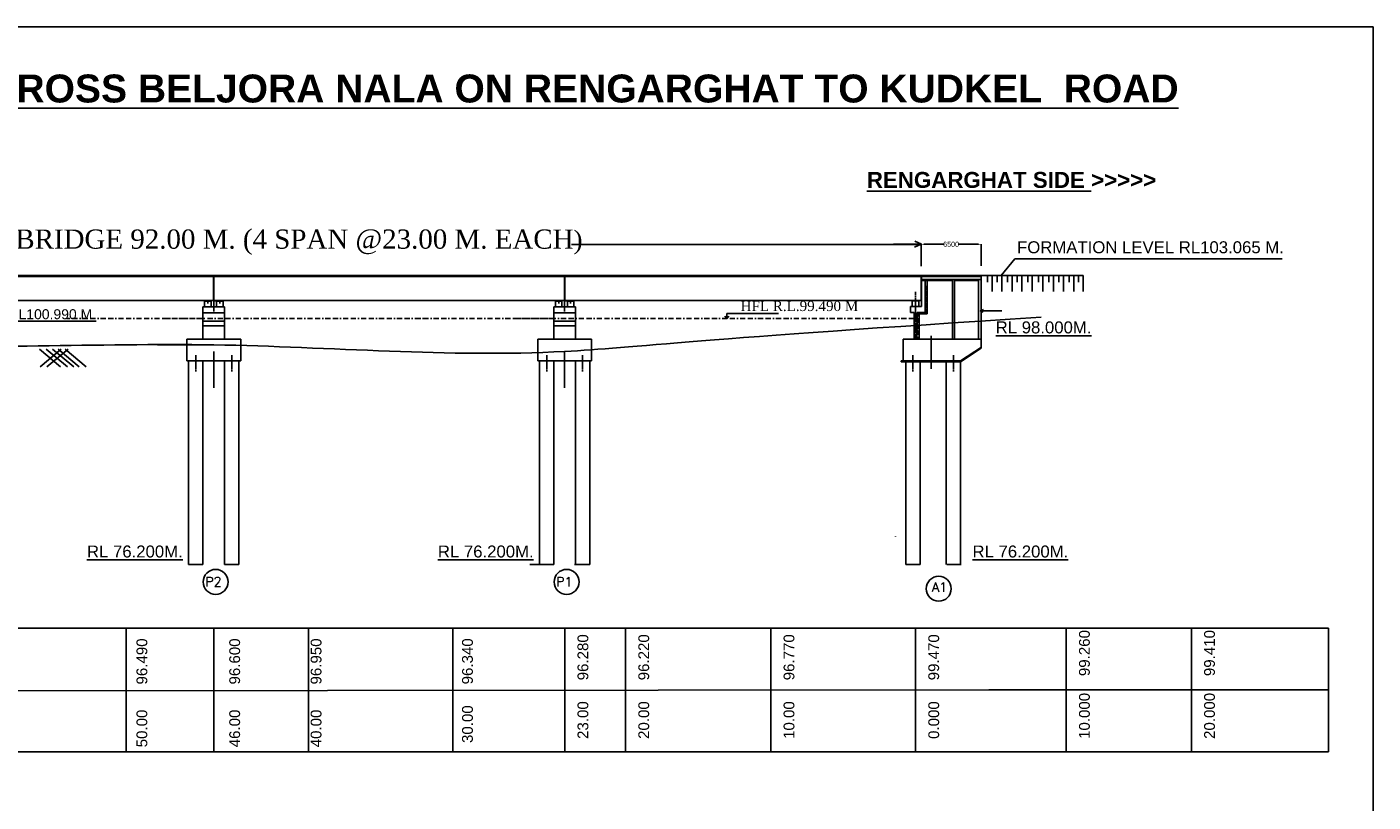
# Model space of a CAD drawing. Extents: x 586212 to 1787843, y 514956 to 1583660.
# Tile 14 of 14: x 793236 to 1056288, y 777819 to 929188. Entities that reach past the tile are written whole.
import ezdxf

# ---------------------------------------------------------------- set-up
doc = ezdxf.new("R2010")
doc.units = ezdxf.units.MI
doc.header["$MEASUREMENT"] = 0
doc.linetypes.add('BORDER2', pattern=[0.875, 0.25, -0.125, 0.25, -0.125, 0, -0.125])
doc.linetypes.add('CENTER2', pattern=[1.125, 0.75, -0.125, 0.125, -0.125])
doc.layers.add('GROUND_LVL', color=114, linetype='Continuous')
doc.layers.add('TEXT', color=3, linetype='Continuous')
doc.layers.add('STR', color=7, linetype='Continuous', lineweight=25)
doc.styles.add('ROMANT', font='romant.shx')
doc.styles.get("Standard").update_dxf_attribs({"font": 'arial.ttf', "height": 500})
doc.dimstyles.get("Standard").update_dxf_attribs({"dimscale": 0.507, "dimtxt": 500, "dimasz": 1000, "dimexe": 50, "dimexo": 25, "dimgap": 0.09, "dimtad": 0, "dimtoh": 1, "dimdec": 0, "dimzin": 0, "dimdsep": 46, "dimtxsty": 'Standard', "dimcen": 0.09, "dimclrd": 256, "dimclre": 256, "dimadec": 0, "dimazin": 0, "dimtfac": 1, "dimtdec": 0, "dimtix": 1, "dimtofl": 0, "dimtmove": 0, "dimatfit": 0, "dimfxl": 50, "dimtolj": 1, "dimtzin": 0, "dimlwd": -1, "dimlwe": -1, "dimarcsym": 0})

# ---------------------------------------------------------------- blocks, each defined once
blk = doc.blocks.new('*D148')
at = {"ltscale": 0.5, "transparency": 16777216}
for p, q in [((967977, 882487), (967977, 886768)), ((968484, 886743), (972335, 886743)), ((979174, 886743), (975323, 886743)), ((979681, 882516), (979681, 886768))]:
    blk.add_line(p, q, dxfattribs=at)
for points in [[(968484, 886827), (968484, 886658), (967977, 886743)], [(979174, 886827), (979174, 886658), (979681, 886743)]]:
    blk.add_solid(points, dxfattribs=at)
at = {"layer": 'Defpoints', "color": 0, "ltscale": 0.5, "transparency": 16777216}
for p in [(967977, 886743), (967977, 882474), (979681, 882504)]:
    blk.add_point(p, dxfattribs=at)
at = {"color": 0, "ltscale": 0.5, "transparency": 16777216, "insert": (973829, 886743), "char_height": 500, "attachment_point": 5}
blk.add_mtext('\\A1;{\\H2x;6500}', dxfattribs=at)

msp = doc.modelspace()

# ---------------------------------------------------------------- hatches: boundary and pattern name
at = {"ltscale": 10}
h = msp.add_hatch(dxfattribs=at)
h.set_pattern_fill('GRAVEL', color=0, scale=1200, style=0)
h.set_pattern_definition([(311.9872, (2086570.7, -383443.61), (9599.9978786, -10800.00161), [161.4432, -15982.9056]), (355.0303, (2086678.703, -383563.61), (-14400.0012618, 1199.9895684), [277.0416, -27427.11]), (47.4896, (2086954.7, -383587.61), (-11999.988862, -13200.0104086), [195.3456, -19339.2384]), (272.7263, (2087422.703, -383887.61), (-1199.9952213, 24000.000354), [252.2856, -24976.2696]), (247.1663, (2087434.703, -384139.61), (6000.0118865, 14399.9956941), [247.386, -24491.2476]), (182.7263, (2087338.703, -384367.61), (24000.000354, 1199.9952213), [252.2856, -24976.2696]), (142.3058, (2087086.703, -384379.61), (15600.0088147, -11999.9884862), [333.6348, -33029.8188]), (107.7447, (2086822.703, -384175.61), (-8400.0129152, 26399.9954775), [314.9856, -31183.5852]), (58.5704, (2086726.703, -383875.61), (9600.009881, 15599.9940438), [253.14, -25060.8876]), (4.7636, (2086858.7, -383659.61), (-13200.0011356, -1199.989839), [288.9984, -14160.9156]), (317.6026, (2087146.703, -383635.61), (14400.0088213, -13199.9904984), [373.7376, -37000.05]), (41.1859, (2086234.7, -383899.61), (8400.003536, 7199.996776), [127.5612, -12628.6128]), (8.5308, (2086330.703, -383815.61), (-15599.9979418, -2400.009492), [242.6844, -24025.8132]), (315, (2086570.7, -383779.6), (1e-13, -1200.00037), [169.7052, -1527.3504]), (336.8014, (2086654.7, -383635.61), (-5999.999677, 2400.00159), [91.3896, -9047.538]), (248.1986, (2086738.7, -383671.6), (1199.999893, 3600.000328), [129.2436, -6332.9544]), (149.0362, (2086690.7, -383791.61), (-3599.997627, 2400.00298), [209.9148, -6787.2276]), (18.4349, (2086510.7, -383683.6), (-2400.00052, -1199.99808), [151.7892, -3642.9444]), (163.6105, (2087434.7, -383671.61), (-12000.002638, 3599.9912518), [212.64, -21051.414]), (109.6538, (2087230.7, -383611.61), (4799.994297, -13200.0025627), [178.3932, -17660.8896]), (246.8014, (2086510.7, -383443.61), (2400.00159, 5999.999677), [182.778, -8956.1496]), (196.3895, (2086438.7, -383611.61), (12000.002638, 3599.9912518), [212.64, -21051.414]), (200.556, (2087434.7, -384415.61), (6000.002213, 2399.995196), [205.056, -10047.7488]), (245.2249, (2087242.7, -384487.61), (5999.990627, 13200.004106), [171.8136, -17009.5716]), (113.1986, (2086498.7, -384643.61), (-2400.00159, 5999.999677), [182.778, -8956.1496]), (162.646, (2086426.7, -384475.61), (15600.002423, -4799.9934027), [201.1572, -19914.5088]), (110.556, (2087086.7, -384643.61), (2399.995196, -6000.002213), [102.528, -10150.2768]), (78.6901, (2086570.7, -384643.6), (1199.99716, 4800.000903), [61.188, -6057.6348]), (14.0362, (2086582.7, -384583.6), (-3600.000655, -1199.99767), [247.386, -4700.34]), (353.991, (2086822.703, -384523.61), (-11999.999701, 1199.999181), [229.26, -22696.7076]), (236.3099, (2086690.7, -383899.6), (1200.0016, 2399.99947), [173.0664, -4153.5948]), (186.8428, (2086594.703, -384043.61), (-20399.9992386, -2400.0095975), [302.1528, -29913.0756]), (119.0546, (2086294.7, -384079.61), (4800.000033, -8400.0004615), [123.5472, -12231.2088]), (90, (2086234.7, -383971.6), (1200, 1200), [72, -1128]), (59.7436, (2086846.7, -384487.61), (-4799.993864, -8400.002947), [166.7088, -16504.224]), (131.9872, (2086930.7, -384343.61), (-9599.9978786, 10800.00161), [322.8864, -15821.4624]), (180, (2086714.7, -384103.6), (-1200, 1200), [312, -888]), (214.6952, (2086402.7, -384103.61), (11999.9931108, 8400.0103315), [189.7368, -18783.9288]), (285.9454, (2086246.7, -384211.61), (1199.999867, -4800.000152), [174.7224, -8561.4096]), (332.354, (2086294.703, -384379.61), (22799.9949686, -12000.0092558), [284.478, -28163.3688]), (4.5739, (2086546.703, -384511.61), (15600.00067, 1199.9937614), [300.9588, -29794.8888])])
h.paths.add_polyline_path([(969138.2, 878655.9), (969138.2, 873136.4), (967576.7, 873136.4), (967559.6, 868196.9), (967162.4, 868196.9), (967180, 873454.7), (968759.5, 873454.7), (968759.5, 878450.1)])
h.paths.add_polyline_path([(969138.2, 878655.9), (969138.2, 873340), (969130.6, 873339.7), (969122.9, 873339.5), (969115.3, 873339.2), (969107.6, 873339), (969100, 873338.7), (969092.3, 873338.5), (969084.7, 873338.3), (969077, 873338), (969069.4, 873337.8), (969061.7, 873337.5), (969054, 873337.3), (969046.4, 873337), (969038.7, 873336.8), (969031.1, 873336.5), (969023.4, 873336.3), (969015.8, 873336.1), (969008.1, 873335.8), (969000.5, 873335.6), (968992.8, 873335.3), (968985.2, 873335.1), (968977.5, 873334.8), (968969.9, 873334.6), (968962.2, 873334.3), (968954.6, 873334.1), (968946.9, 873333.8), (968939.3, 873333.6), (968931.6, 873333.3), (968924, 873333.1), (968916.3, 873332.8), (968908.7, 873332.6), (968901, 873332.3), (968893.4, 873332.1), (968885.7, 873331.9), (968878.1, 873331.6), (968870.4, 873331.4), (968862.8, 873331.1), (968855.1, 873330.9), (968847.5, 873330.6), (968839.8, 873330.4), (968832.2, 873330.1), (968824.5, 873329.9), (968816.9, 873329.6), (968809.2, 873329.4), (968801.6, 873329.1), (968793.9, 873328.9), (968786.3, 873328.6), (968778.6, 873328.3), (968771, 873328.1), (968763.3, 873327.8), (968755.7, 873327.6), (968748, 873327.3), (968740.4, 873327.1), (968732.7, 873326.8), (968725.1, 873326.6), (968717.4, 873326.3), (968709.8, 873326.1), (968702.1, 873325.8), (968694.5, 873325.6), (968686.8, 873325.3), (968679.2, 873325.1), (968671.5, 873324.8), (968663.9, 873324.5), (968656.2, 873324.3), (968648.6, 873324), (968640.9, 873323.8), (968633.3, 873323.5), (968625.6, 873323.3), (968618, 873323), (968610.3, 873322.8), (968602.7, 873322.5), (968595, 873322.2), (968587.4, 873322), (968579.7, 873321.7), (968572.1, 873321.5), (968564.4, 873321.2), (968556.8, 873321), (968549.1, 873320.7), (968541.5, 873320.4), (968533.8, 873320.2), (968526.2, 873319.9), (968518.5, 873319.7), (968510.9, 873319.4), (968503.2, 873319.1), (968495.6, 873318.9), (968487.9, 873318.6), (968480.3, 873318.4), (968472.6, 873318.1), (968465, 873317.9), (968457.3, 873317.6), (968449.7, 873317.3), (968442, 873317.1), (968434.4, 873316.8), (968426.8, 873316.5), (968419.1, 873316.3), (968411.5, 873316), (968403.8, 873315.8), (968396.2, 873315.5), (968388.5, 873315.2), (968380.9, 873315), (968373.2, 873314.7), (968365.6, 873314.4), (968357.9, 873314.2), (968350.3, 873313.9), (968342.6, 873313.7), (968335, 873313.4), (968327.3, 873313.1), (968319.7, 873312.9), (968312, 873312.6), (968304.4, 873312.3), (968296.7, 873312.1), (968289.1, 873311.8), (968281.4, 873311.5), (968273.8, 873311.3), (968266.1, 873311), (968258.5, 873310.7), (968250.8, 873310.5), (968243.2, 873310.2), (968235.5, 873309.9), (968227.9, 873309.7), (968220.2, 873309.4), (968212.6, 873309.1), (968204.9, 873308.9), (968197.3, 873308.6), (968189.6, 873308.3), (968182, 873308.1), (968174.3, 873307.8), (968166.7, 873307.5), (968159, 873307.3), (968151.4, 873307), (968143.7, 873306.7), (968136.1, 873306.5), (968128.4, 873306.2), (968120.8, 873305.9), (968113.1, 873305.7), (968105.5, 873305.4), (968097.8, 873305.1), (968090.2, 873304.8), (968082.5, 873304.6), (968074.9, 873304.3), (968067.2, 873304), (968059.6, 873303.8), (968051.9, 873303.5), (968044.3, 873303.2), (968036.6, 873302.9), (968029, 873302.7), (968021.3, 873302.4), (968013.7, 873302.1), (968006, 873301.9), (967998.4, 873301.6), (967990.7, 873301.3), (967983.1, 873301), (967975.4, 873300.8), (967967.8, 873300.5), (967960.1, 873300.2), (967952.5, 873299.9), (967944.8, 873299.7), (967937.2, 873299.4), (967929.5, 873299.1), (967921.9, 873298.8), (967914.2, 873298.6), (967906.6, 873298.3), (967898.9, 873298), (967891.3, 873297.7), (967883.6, 873297.5), (967876, 873297.2), (967868.3, 873296.9), (967860.7, 873296.6), (967853, 873296.4), (967845.4, 873296.1), (967837.7, 873295.8), (967830.1, 873295.5), (967822.5, 873295.3), (967814.8, 873295), (967807.2, 873294.7), (967799.5, 873294.4), (967791.9, 873294.1), (967784.2, 873293.9), (967776.6, 873293.6), (967768.9, 873293.3), (967761.3, 873293), (967753.6, 873292.7), (967746, 873292.5), (967738.3, 873292.2), (967730.7, 873291.9), (967723, 873291.6), (967715.4, 873291.3), (967707.7, 873291.1), (967700.1, 873290.8), (967692.4, 873290.5), (967684.8, 873290.2), (967677.1, 873289.9), (967669.5, 873289.7), (967661.8, 873289.4), (967654.2, 873289.1), (967646.5, 873288.8), (967638.9, 873288.5), (967631.2, 873288.2), (967623.6, 873288), (967615.9, 873287.7), (967608.3, 873287.4), (967600.6, 873287.1), (967593, 873286.8), (967585.3, 873286.5), (967577.7, 873286.3), (967570, 873286), (967562.4, 873285.7), (967554.7, 873285.4), (967547.1, 873285.1), (967539.4, 873284.8), (967531.8, 873284.5), (967524.1, 873284.3), (967516.5, 873284), (967508.8, 873283.7), (967501.2, 873283.4), (967493.5, 873283.1), (967485.9, 873282.8), (967478.3, 873282.5), (967470.6, 873282.2), (967463, 873282), (967455.3, 873281.7), (967447.7, 873281.4), (967440, 873281.1), (967432.4, 873280.8), (967424.7, 873280.5), (967417.1, 873280.2), (967409.4, 873279.9), (967401.8, 873279.6), (967394.1, 873279.4), (967386.5, 873279.1), (967378.8, 873278.8), (967371.2, 873278.5), (967363.5, 873278.2), (967355.9, 873277.9), (967348.2, 873277.6), (967340.6, 873277.3), (967332.9, 873277), (967325.3, 873276.7), (967317.6, 873276.4), (967310, 873276.2), (967302.3, 873275.9), (967294.7, 873275.6), (967287, 873275.3), (967279.4, 873275), (967271.7, 873274.7), (967264.1, 873274.4), (967256.4, 873274.1), (967248.8, 873273.8), (967241.1, 873273.5), (967233.5, 873273.2), (967225.8, 873272.9), (967218.2, 873272.6), (967210.6, 873272.3), (967202.9, 873272), (967195.3, 873271.8), (967187.6, 873271.5), (967180, 873271.2), (967180, 873454.7), (968759.5, 873454.7), (968759.5, 878450.1)])
h.paths.add_polyline_path([(969138.2, 878655.9), (969138.2, 873340), (969130.6, 873339.7), (969122.9, 873339.5), (969115.3, 873339.2), (969107.6, 873339), (969100, 873338.7), (969092.3, 873338.5), (969084.7, 873338.3), (969077, 873338), (969069.4, 873337.8), (969061.7, 873337.5), (969054, 873337.3), (969046.4, 873337), (969038.7, 873336.8), (969031.1, 873336.5), (969023.4, 873336.3), (969015.8, 873336.1), (969008.1, 873335.8), (969000.5, 873335.6), (968992.8, 873335.3), (968985.2, 873335.1), (968977.5, 873334.8), (968969.9, 873334.6), (968962.2, 873334.3), (968954.6, 873334.1), (968946.9, 873333.8), (968939.3, 873333.6), (968931.6, 873333.3), (968924, 873333.1), (968916.3, 873332.8), (968908.7, 873332.6), (968901, 873332.3), (968893.4, 873332.1), (968885.7, 873331.9), (968878.1, 873331.6), (968870.4, 873331.4), (968862.8, 873331.1), (968855.1, 873330.9), (968847.5, 873330.6), (968839.8, 873330.4), (968832.2, 873330.1), (968824.5, 873329.9), (968816.9, 873329.6), (968809.2, 873329.4), (968801.6, 873329.1), (968793.9, 873328.9), (968786.3, 873328.6), (968778.6, 873328.3), (968771, 873328.1), (968763.3, 873327.8), (968755.7, 873327.6), (968748, 873327.3), (968740.4, 873327.1), (968732.7, 873326.8), (968725.1, 873326.6), (968717.4, 873326.3), (968709.8, 873326.1), (968702.1, 873325.8), (968694.5, 873325.6), (968686.8, 873325.3), (968679.2, 873325.1), (968671.5, 873324.8), (968663.9, 873324.5), (968656.2, 873324.3), (968648.6, 873324), (968640.9, 873323.8), (968633.3, 873323.5), (968625.6, 873323.3), (968618, 873323), (968610.3, 873322.8), (968602.7, 873322.5), (968595, 873322.2), (968587.4, 873322), (968579.7, 873321.7), (968572.1, 873321.5), (968564.4, 873321.2), (968556.8, 873321), (968549.1, 873320.7), (968541.5, 873320.4), (968533.8, 873320.2), (968526.2, 873319.9), (968518.5, 873319.7), (968510.9, 873319.4), (968503.2, 873319.1), (968495.6, 873318.9), (968487.9, 873318.6), (968480.3, 873318.4), (968472.6, 873318.1), (968465, 873317.9), (968457.3, 873317.6), (968449.7, 873317.3), (968442, 873317.1), (968434.4, 873316.8), (968426.8, 873316.5), (968419.1, 873316.3), (968411.5, 873316), (968403.8, 873315.8), (968396.2, 873315.5), (968388.5, 873315.2), (968380.9, 873315), (968373.2, 873314.7), (968365.6, 873314.4), (968357.9, 873314.2), (968350.3, 873313.9), (968342.6, 873313.7), (968335, 873313.4), (968327.3, 873313.1), (968319.7, 873312.9), (968312, 873312.6), (968304.4, 873312.3), (968296.7, 873312.1), (968289.1, 873311.8), (968281.4, 873311.5), (968273.8, 873311.3), (968266.1, 873311), (968258.5, 873310.7), (968250.8, 873310.5), (968243.2, 873310.2), (968235.5, 873309.9), (968227.9, 873309.7), (968220.2, 873309.4), (968212.6, 873309.1), (968204.9, 873308.9), (968197.3, 873308.6), (968189.6, 873308.3), (968182, 873308.1), (968174.3, 873307.8), (968166.7, 873307.5), (968159, 873307.3), (968151.4, 873307), (968143.7, 873306.7), (968136.1, 873306.5), (968128.4, 873306.2), (968120.8, 873305.9), (968113.1, 873305.7), (968105.5, 873305.4), (968097.8, 873305.1), (968090.2, 873304.8), (968082.5, 873304.6), (968074.9, 873304.3), (968067.2, 873304), (968059.6, 873303.8), (968051.9, 873303.5), (968044.3, 873303.2), (968036.6, 873302.9), (968029, 873302.7), (968021.3, 873302.4), (968013.7, 873302.1), (968006, 873301.9), (967998.4, 873301.6), (967990.7, 873301.3), (967983.1, 873301), (967975.4, 873300.8), (967967.8, 873300.5), (967960.1, 873300.2), (967952.5, 873299.9), (967944.8, 873299.7), (967937.2, 873299.4), (967929.5, 873299.1), (967921.9, 873298.8), (967914.2, 873298.6), (967906.6, 873298.3), (967898.9, 873298), (967891.3, 873297.7), (967883.6, 873297.5), (967876, 873297.2), (967868.3, 873296.9), (967860.7, 873296.6), (967853, 873296.4), (967845.4, 873296.1), (967837.7, 873295.8), (967830.1, 873295.5), (967822.5, 873295.3), (967814.8, 873295), (967807.2, 873294.7), (967799.5, 873294.4), (967791.9, 873294.1), (967784.2, 873293.9), (967776.6, 873293.6), (967768.9, 873293.3), (967761.3, 873293), (967753.6, 873292.7), (967746, 873292.5), (967738.3, 873292.2), (967730.7, 873291.9), (967723, 873291.6), (967715.4, 873291.3), (967707.7, 873291.1), (967700.1, 873290.8), (967692.4, 873290.5), (967684.8, 873290.2), (967677.1, 873289.9), (967669.5, 873289.7), (967661.8, 873289.4), (967654.2, 873289.1), (967646.5, 873288.8), (967638.9, 873288.5), (967631.2, 873288.2), (967623.6, 873288), (967615.9, 873287.7), (967608.3, 873287.4), (967600.6, 873287.1), (967593, 873286.8), (967585.3, 873286.5), (967577.7, 873286.3), (967570, 873286), (967562.4, 873285.7), (967554.7, 873285.4), (967547.1, 873285.1), (967539.4, 873284.8), (967531.8, 873284.5), (967524.1, 873284.3), (967516.5, 873284), (967508.8, 873283.7), (967501.2, 873283.4), (967493.5, 873283.1), (967485.9, 873282.8), (967478.3, 873282.5), (967470.6, 873282.2), (967463, 873282), (967455.3, 873281.7), (967447.7, 873281.4), (967440, 873281.1), (967432.4, 873280.8), (967424.7, 873280.5), (967417.1, 873280.2), (967409.4, 873279.9), (967401.8, 873279.6), (967394.1, 873279.4), (967386.5, 873279.1), (967378.8, 873278.8), (967371.2, 873278.5), (967363.5, 873278.2), (967355.9, 873277.9), (967348.2, 873277.6), (967340.6, 873277.3), (967332.9, 873277), (967325.3, 873276.7), (967317.6, 873276.4), (967310, 873276.2), (967302.3, 873275.9), (967294.7, 873275.6), (967287, 873275.3), (967279.4, 873275), (967271.7, 873274.7), (967264.1, 873274.4), (967256.4, 873274.1), (967248.8, 873273.8), (967241.1, 873273.5), (967233.5, 873273.2), (967225.8, 873272.9), (967218.2, 873272.6), (967210.6, 873272.3), (967202.9, 873272), (967195.3, 873271.8), (967187.6, 873271.5), (967180, 873271.2), (967180, 873454.7), (968759.5, 873454.7), (968759.5, 878450.1)], flags=16)
at = {"ltscale": 0.5}
h = msp.add_hatch(color=0, dxfattribs=at)
h.paths.add_polyline_path([(828571.4, 875724.7), (828571.4, 875633.4), (828948.3, 875633.4), (828948.3, 875724.7)])
h.paths.add_polyline_path([(828199.5, 875724.7), (828199.5, 875633.4), (828571.4, 875633.4), (828571.4, 875724.7)])
h = msp.add_hatch(color=0, dxfattribs=at)
h.paths.add_polyline_path([(830542, 875724.7), (830542, 875633.4), (830913.9, 875633.4), (830913.9, 875724.7)])
h.paths.add_polyline_path([(831290.8, 875633.4), (831290.8, 875724.7), (830913.9, 875724.7), (830913.9, 875633.4)])
h = msp.add_hatch(color=0, dxfattribs=at)
h.paths.add_polyline_path([(897144.4, 875724.7), (897144.4, 875633.4), (897521.3, 875633.4), (897521.3, 875724.7)])
h.paths.add_polyline_path([(896772.5, 875724.7), (896772.5, 875633.4), (897144.4, 875633.4), (897144.4, 875724.7)])
h = msp.add_hatch(color=0, dxfattribs=at)
h.paths.add_polyline_path([(899115, 875724.7), (899115, 875633.4), (899486.9, 875633.4), (899486.9, 875724.7)])
h.paths.add_polyline_path([(899863.8, 875633.4), (899863.8, 875724.7), (899486.9, 875724.7), (899486.9, 875633.4)])

# ---------------------------------------------------------------- linework, layer by layer
at = {"color": 0, "ltscale": 0.5}
for p, q in [((967833.5, 886714.4), (899671.8, 886714.4)), ((962576.5, 886776.4), (967977.2, 886781)), ((962576.5, 886767.7), (967949.2, 886768)), ((967977.2, 886781), (966698, 886188.7)), ((968023.1, 886758.6), (966744, 887380.8)), ((968010.7, 880649.7), (711147.3, 880649.7)), ((968010.7, 880649.7), (749494.8, 880649.7)), ((749494.8, 880473.5), (829694.6, 880473.5)), ((800985.9, 880473.5), (829694.6, 880473.5)), ((829741.4, 880649.7), (820386.3, 880649.7)), ((968010.7, 880649.7), (820386.3, 880649.7)), ((820386.3, 880473.5), (898267.6, 880473.5)), ((820386.3, 880473.5), (829694.6, 880473.5)), ((829694.6, 880580.2), (829694.6, 875724.7)), ((829741.4, 879207.8), (829741.4, 873616.9)), ((829788.2, 880580.2), (829788.2, 875724.7)), ((898314.4, 880649.7), (888959.4, 880649.7)), ((968010.7, 880649.7), (888959.4, 880649.7)), ((888959.4, 880473.5), (898267.6, 880473.5)), ((888959.4, 880473.5), (968010.7, 880473.5)), ((898267.6, 880580.2), (898267.6, 875724.7)), ((898314.4, 879207.8), (898314.4, 873616.9)), ((898361.2, 880580.2), (898361.2, 875724.7)), ((968010.7, 880650.2), (962576.5, 880650.2)), ((962576.5, 880649.7), (968010.7, 880649.7)), ((962576.5, 880649.7), (968010.7, 880649.7)), ((968010.7, 880473.5), (962576.5, 880473.5)), ((968010.7, 880473.5), (962576.5, 880473.5)), ((979757.5, 880650.2), (963574.7, 880650.2)), ((963574.7, 880649.7), (968010.7, 880649.7)), ((968010.7, 880473.5), (963574.7, 880473.5)), ((968010.7, 880650.2), (966887.5, 880650.2)), ((968010.7, 880650.2), (968010.7, 878082.1)), ((979757.5, 880650.2), (968057.5, 880650.2)), ((968057.5, 878082.1), (968057.5, 880650.2)), ((968057.5, 880650.2), (979757.5, 880650.2)), ((968057.5, 880474.7), (979172.5, 880474.7)), ((979730.5, 879889.7), (968057.5, 879889.7)), ((974101.7, 879702.5), (968057.5, 879702.5)), ((979757.5, 880650.2), (973907.5, 880650.2)), ((979172.5, 879702.5), (974468.5, 879702.5)), ((978575.5, 880650.2), (979757.5, 880650.2)), ((979757.5, 880650.2), (978575.5, 880650.2)), ((979757.5, 880650.2), (978575.5, 880650.2)), ((978575.5, 880474.7), (979730.5, 880474.7)), ((978906.3, 879889.7), (978575.5, 879889.7)), ((978696.8, 879702.5), (978575.5, 879702.5)), ((979172.5, 879702.5), (979172.5, 868149.6)), ((979757.5, 880650.2), (999636.2, 880650.2)), ((980932, 880650.2), (980932, 879350.1)), ((981832, 880650.2), (981832, 877551.6)), ((982832.5, 880650.2), (982832.5, 879350.1)), ((983732.5, 880650.2), (983732.5, 877551.6)), ((984832.7, 880650.2), (984832.7, 879350.1)), ((985732.7, 880650.2), (985732.7, 877551.6)), ((986733.2, 880650.2), (986733.2, 879350.1)), ((987633.2, 880650.2), (987633.2, 877551.6)), ((988796.8, 880650.2), (988796.8, 879350.1)), ((989696.8, 880650.2), (989696.8, 877551.6)), ((990884.5, 880650.2), (990884.5, 879350.1)), ((991784.5, 880650.2), (991784.5, 877551.6)), ((992935, 880650.2), (992935, 879350.1)), ((993835, 880650.2), (993835, 877551.6)), ((994885.7, 880650.2), (994885.7, 879350.1)), ((995785.7, 880650.2), (995785.7, 877551.6)), ((996886, 880650.2), (996886, 879350.1)), ((997786, 880650.2), (997786, 877551.6)), ((998736.2, 880650.2), (998736.2, 879350.1)), ((999636.2, 880650.2), (999636.2, 877551.6)), ((968010.7, 878082.1), (968010.7, 875794.7)), ((968057.5, 874624.7), (968057.5, 878082.1)), ((968057.5, 877970.2), (968057.5, 877794.7)), ((968965.9, 878562.3), (968759.5, 878450.1)), ((968759.5, 878082.1), (968759.5, 878450.1)), ((968759.5, 874624.7), (968759.5, 878082.1)), ((969138.2, 878258.9), (969138.2, 873136.4)), ((979172.5, 877209.7), (979172.5, 877022.5)), ((800985.9, 875794.7), (829694.6, 875794.7)), ((820386.3, 875794.7), (845205.1, 875794.7)), ((827635.4, 874554.7), (827635.4, 873384.7)), ((827635.4, 874554.7), (829741.4, 874554.7)), ((827635.4, 873384.7), (831847.4, 873384.7)), ((827635.4, 871746.7), (827635.4, 873384.7)), ((827927.9, 874554.7), (827927.9, 875633.4)), ((827927.9, 875633.4), (829214.9, 875633.4)), ((829214.9, 874554.7), (827927.9, 874554.7)), ((828199.5, 875724.7), (828199.5, 875633.4)), ((828571.4, 875173.4), (828571.4, 875792.1)), ((829741.4, 874554.7), (828571.4, 874554.7)), ((829214.9, 874554.7), (828571.4, 874554.7)), ((828948.3, 875633.4), (828948.3, 875724.7)), ((829158.9, 875633.4), (828948.3, 875633.4)), ((829214.9, 875633.4), (829214.9, 874554.7)), ((830209.4, 875724.7), (829788.2, 875724.7)), ((830270.4, 874554.7), (830270.4, 875633.4)), ((830270.4, 875633.4), (831557.4, 875633.4)), ((830270.4, 875633.4), (831557.4, 875633.4)), ((831557.4, 874554.7), (830270.4, 874554.7)), ((830542, 875724.7), (830542, 875633.4)), ((830913.9, 875173.4), (830913.9, 875792.1)), ((831557.4, 874554.7), (830913.9, 874554.7)), ((831290.8, 875633.4), (831290.8, 875724.7)), ((831557.4, 875633.4), (831557.4, 874554.7)), ((831847.4, 874554.7), (831847.4, 873384.7)), ((831847.4, 873384.7), (831847.4, 871746.7)), ((888959.4, 875794.7), (913778.1, 875794.7)), ((896208.4, 874554.7), (896208.4, 873384.7)), ((896208.4, 874554.7), (898314.4, 874554.7)), ((896208.4, 873384.7), (900420.4, 873384.7)), ((896208.4, 871746.7), (896208.4, 873384.7)), ((896500.9, 874554.7), (896500.9, 875633.4)), ((896500.9, 875633.4), (897787.9, 875633.4)), ((897787.9, 874554.7), (896500.9, 874554.7)), ((896772.5, 875724.7), (896772.5, 875633.4)), ((897144.4, 875173.4), (897144.4, 875792.1)), ((898314.4, 874554.7), (897144.4, 874554.7)), ((897787.9, 874554.7), (897144.4, 874554.7)), ((897521.3, 875633.4), (897521.3, 875724.7)), ((897731.9, 875633.4), (897521.3, 875633.4)), ((897787.9, 875633.4), (897787.9, 874554.7)), ((898782.4, 875724.7), (898361.2, 875724.7)), ((898843.4, 874554.7), (898843.4, 875633.4)), ((898843.4, 875633.4), (900130.4, 875633.4)), ((898843.4, 875633.4), (900130.4, 875633.4)), ((900130.4, 874554.7), (898843.4, 874554.7)), ((899115, 875724.7), (899115, 875633.4)), ((899486.9, 875173.4), (899486.9, 875792.1)), ((900130.4, 874554.7), (899486.9, 874554.7)), ((899863.8, 875633.4), (899863.8, 875724.7)), ((900130.4, 875633.4), (900130.4, 874554.7)), ((900420.4, 874554.7), (900420.4, 873384.7)), ((900420.4, 873384.7), (900420.4, 871746.7)), ((963574.7, 875794.7), (962576.5, 875794.7)), ((965097.4, 875794.7), (963574.7, 875794.7)), ((966887.5, 875794.7), (963780.8, 875794.7)), ((965097.4, 875794.7), (966232.3, 875794.7)), ((966887.5, 874624.7), (965893, 874624.7)), ((965893, 874624.7), (965893, 873454.7)), ((965893, 873454.7), (966595, 873454.7)), ((966185.5, 874624.7), (968057.5, 874624.7)), ((966232.3, 875794.7), (966653.5, 875794.7)), ((966244, 874624.7), (966244, 875703.5)), ((967531, 875703.5), (966244, 875703.5)), ((966454.6, 875794.7), (966454.6, 875703.5)), ((966595, 868149.6), (966595, 873454.7)), ((967589.5, 875794.7), (966653.5, 875794.7)), ((967180, 870851.9), (967180, 873454.7)), ((967180, 873454.7), (968759.5, 873454.7)), ((967320.4, 875703.5), (967320.4, 875794.7)), ((967531, 874624.7), (967531, 875703.5)), ((967589.5, 875794.7), (968010.7, 875794.7)), ((968759.5, 873454.7), (968759.5, 874624.7)), ((979500.2, 873744.6), (980146.7, 874017.6)), ((979500.2, 873744.6), (983713, 873744.6)), ((979500.2, 873744.6), (980125, 873491.1)), ((831847.4, 871746.7), (827635.4, 871746.7)), ((827635.4, 871746.7), (827635.4, 870810.7)), ((827635.4, 870810.7), (831847.4, 870810.7)), ((827635.4, 868196.9), (827635.4, 870810.7)), ((827635.4, 870658.4), (827635.4, 870810.7)), ((827635.4, 869939.9), (827635.4, 870810.7)), ((831847.4, 870810.7), (831847.4, 871746.7)), ((831847.4, 870810.7), (831847.4, 870658.4)), ((831847.4, 870810.7), (831847.4, 869939.9)), ((831847.4, 870810.7), (831847.4, 868196.9)), ((900420.4, 871746.7), (896208.4, 871746.7)), ((896208.4, 871746.7), (896208.4, 870810.7)), ((896208.4, 870810.7), (900420.4, 870810.7)), ((896208.4, 868196.9), (896208.4, 870810.7)), ((896208.4, 869939.9), (896208.4, 870810.7)), ((896208.4, 870658.4), (896208.4, 870810.7)), ((900420.4, 870810.7), (900420.4, 871746.7)), ((900420.4, 870810.7), (900420.4, 870658.4)), ((900420.4, 870810.7), (900420.4, 869939.9)), ((900420.4, 870810.7), (900420.4, 868196.9)), ((969138.2, 873136.4), (967576.7, 873136.4)), ((967576.7, 873136.4), (967576.7, 870820.8)), ((835006.4, 868196.9), (824476.4, 868196.9)), ((824476.4, 868196.9), (824476.4, 863984.9)), ((827635.4, 868196.9), (827635.4, 868647.8)), ((831847.4, 868647.8), (831847.4, 868196.9)), ((835006.4, 863984.9), (835006.4, 868196.9)), ((903579.4, 868196.9), (893049.4, 868196.9)), ((893049.4, 868196.9), (893049.4, 863984.9)), ((896208.4, 868196.9), (896208.4, 868647.8)), ((900420.4, 868647.8), (900420.4, 868196.9)), ((903579.4, 863984.9), (903579.4, 868196.9)), ((967576.7, 870569), (967576.7, 870549.3)), ((829741.4, 858682.4), (829741.4, 865813.4)), ((898314.4, 858682.4), (898314.4, 865813.4)), ((824476.4, 863984.9), (835006.4, 863984.9)), ((824827.4, 863984.9), (824827.4, 824237.6)), ((827635.4, 858682.4), (827635.4, 863984.9)), ((827635.4, 863984.9), (827635.4, 824237.6)), ((831847.4, 863984.9), (831847.4, 858682.4)), ((831847.4, 863984.9), (831847.4, 824237.6)), ((834655.4, 863984.9), (834655.4, 824237.6)), ((893049.4, 863984.9), (903579.4, 863984.9)), ((893400.4, 863984.9), (893400.4, 824237.6)), ((896208.4, 858682.4), (896208.4, 863984.9)), ((896208.4, 863984.9), (896208.4, 824237.6)), ((900420.4, 863984.9), (900420.4, 858682.4)), ((900420.4, 863984.9), (900420.4, 824237.6)), ((903228.4, 863984.9), (903228.4, 824237.6)), ((964051, 863984.9), (970195, 863984.9)), ((970721.5, 863797.7), (964051, 863797.7)), ((964975.7, 863797.7), (964975.7, 824237.6)), ((967783.7, 863797.7), (967783.7, 824237.6)), ((968440, 863984.9), (970195, 863984.9)), ((972873.2, 863797.7), (972873.2, 824237.6)), ((975681.2, 863797.7), (975681.2, 824237.6)), ((827635.4, 859410.2), (827635.4, 860978)), ((831847.4, 860978), (831847.4, 859410.2)), ((896208.4, 859410.2), (896208.4, 860978)), ((900420.4, 860978), (900420.4, 859410.2)), ((962949.2, 829716.7), (962949.2, 829706.4)), ((659975.9, 811760.2), (971100.4, 811764.8)), ((812610.1, 787655.3), (812610.1, 811762)), ((829741.4, 787655.6), (829741.4, 811763)), ((848284.9, 811763.6), (848284.9, 787655.6)), ((887854.3, 811763.6), (869134.3, 811763.3)), ((876457.1, 811763.3), (876457.1, 787655.6)), ((898335.1, 787655.6), (898335.1, 811764.3)), ((898335.1, 811763.6), (898335.1, 787655.6)), ((910225.1, 787655.6), (910225.1, 811764.3)), ((910225.1, 811763.6), (910225.1, 787655.6)), ((938605.9, 787655.6), (938605.9, 811764.3)), ((938605.9, 811763.6), (938605.9, 787655.6)), ((966887.5, 787655.6), (966887.5, 811764.3)), ((966887.5, 811763.6), (966887.5, 787655.6)), ((971100.4, 811764.8), (981186.3, 811765)), ((996334.1, 787655.6), (996334.1, 811764.3)), ((996334.1, 811763.6), (996334.1, 787655.6)), ((1020778.4, 787655.6), (1020778.4, 811764.3)), ((1020778.4, 811763.6), (1020778.4, 787655.6)), ((659975.9, 799386.4), (981186.3, 799720.7)), ((659975.9, 787655.6), (971051.6, 787655.6)), ((775534.3, 787655.6), (800701.5, 787655.6)), ((800701.5, 787655.6), (788117.9, 787655.6)), ((800701.5, 787655.6), (822334.3, 787655.6)), ((845734.3, 787655.6), (822334.3, 787655.6)), ((869134.3, 787655.6), (845734.3, 787655.6)), ((887854.3, 787655.6), (891805.9, 787655.6)), ((891805.9, 787655.6), (938605.9, 787655.6)), ((938605.9, 787655.6), (981186.3, 787655.6)), ((947651.6, 787655.6), (971051.6, 787655.6)), ((971051.6, 787655.6), (981186.3, 787655.6))]:
    msp.add_line(p, q, dxfattribs=at)
at = {"color": 0, "ltscale": 10}
for p, q in [((968759.5, 878450.1), (968759.5, 879702.5)), ((969138.2, 873136.4), (969138.2, 879702.5)), ((970078, 879702.5), (969736.7, 879702.5)), ((974101.7, 879889.7), (974101.7, 868196.9)), ((974468.5, 868196.9), (974468.5, 879889.7)), ((979172.5, 879702.5), (979172.5, 879889.7)), ((979730.5, 869009.9), (979730.5, 880650.2)), ((968759.5, 878450.1), (968759.5, 873454.7)), ((829694.6, 875794.7), (761168.4, 875794.7)), ((829741.4, 875794.7), (820386.3, 875794.7)), ((829741.4, 875794.7), (845205.1, 875794.7)), ((871534.1, 875794.7), (829741.4, 875794.7)), ((898314.4, 875794.7), (829741.4, 875794.7)), ((829741.4, 875794.7), (898314.4, 875794.7)), ((898314.4, 875794.7), (888959.4, 875794.7)), ((898314.4, 875794.7), (913778.1, 875794.7)), ((938519.6, 875794.7), (898314.4, 875794.7)), ((938519.6, 875794.7), (898314.4, 875794.7)), ((898314.4, 875794.7), (966887.5, 875794.7)), ((962576.5, 875794.7), (966887.5, 875794.7)), ((967180, 873454.7), (967162.3, 868149.6)), ((968759.5, 873454.7), (967180, 873454.7)), ((979332.2, 874644.3), (979329.4, 874643.6)), ((930009.1, 872277), (929607.9, 872687.1)), ((930009.1, 872277), (930009.1, 873202.4)), ((930009.1, 873202.4), (940107.1, 873202.4)), ((930009.1, 872277), (930426.9, 872699.1)), ((967559.4, 868149.6), (967576.7, 873136.4)), ((967576.7, 873136.4), (969138.2, 873136.4)), ((964437.2, 868196.9), (979730.5, 868196.9)), ((964437.2, 868196.9), (964437.2, 863984.9)), ((967153, 868196.9), (967549.7, 868196.9)), ((969935.5, 868850.9), (969935.5, 862414.4)), ((979730.5, 869009.9), (979730.5, 868196.9)), ((979730.5, 866441.9), (979730.5, 868196.9)), ((829741.4, 867103.7), (818732.6, 867103.7)), ((975681.2, 863984.9), (979757.5, 866635.2)), ((979730.5, 866441.9), (975681.2, 863797.7)), ((964051, 863984.9), (964051, 863797.7)), ((964437.2, 863797.7), (964437.2, 863654.1)), ((970195, 863984.9), (970721.5, 863984.9)), ((970721.5, 863984.9), (975681.2, 863984.9)), ((970721.5, 863797.7), (975681.2, 863797.7)), ((975681.2, 863797.7), (975681.2, 863984.9)), ((975681.2, 832388.8), (975681.2, 863797.7)), ((834655.4, 830056.3), (834655.4, 834664.3)), ((903228.4, 830056.3), (903228.4, 834664.3)), ((827635.4, 824237.6), (824827.4, 824237.6)), ((834655.4, 824237.6), (831847.4, 824237.6)), ((894298.6, 824237.6), (891490.6, 824237.6)), ((896208.4, 824237.6), (893400.4, 824237.6)), ((903073.6, 824237.6), (900265.6, 824237.6)), ((903228.4, 824237.6), (900420.4, 824237.6)), ((964975.7, 824237.6), (967783.7, 824237.6)), ((973003, 824237.6), (975811, 824237.6)), ((869760.1, 811763.3), (841185.1, 811763.3)), ((898335.1, 811763.6), (869134.3, 811763.3)), ((981186.3, 811765), (1047548.6, 811765)), ((1047548.6, 787655.6), (1047548.6, 811765)), ((981186.3, 799710.3), (1047548.6, 799710.3)), ((812610.1, 787655.3), (784035.1, 787655.3)), ((841185.1, 787655.3), (812610.1, 787655.3)), ((981186.3, 787655.6), (1047548.6, 787655.6))]:
    msp.add_line(p, q, dxfattribs=at)
at = {"color": 0, "linetype": 'CENTER2', "ltscale": 600}
msp.add_line((966887.5, 877447.3), (966887.5, 868149.6), dxfattribs=at)
at = {"color": 5, "linetype": 'BORDER2', "ltscale": 4000}
for p, q in [((827635.4, 872275.2), (800985.9, 872273.8)), ((871534.1, 872277.6), (820386.3, 872274.8)), ((896208.4, 872275.2), (869558.9, 872273.8)), ((966595, 872279), (888959.4, 872274.8))]:
    msp.add_line(p, q, dxfattribs=at)
at = {"color": 0, "linetype": 'CENTER2', "ltscale": 0.5}
for p, q in [((826231.4, 861885.9), (826231.4, 865089.4)), ((833251.4, 861885.9), (833251.4, 865089.4)), ((894804.4, 861885.9), (894804.4, 865089.4)), ((901824.4, 861885.9), (901824.4, 865089.4)), ((966379.7, 861885.9), (966379.7, 865089.4)), ((974277.2, 861885.9), (974277.2, 865089.4))]:
    msp.add_line(p, q, dxfattribs=at)
at = {"color": 0, "ltscale": 10}
msp.add_lwpolyline([(1056288.5, 514956), (586211.5, 514956), (586211.5, 929188.5), (1056288.5, 929188.5)], close=True, dxfattribs=at)
at = {"color": 24, "ltscale": 10}
msp.add_open_spline([(699552.3, 872899.1), (720114.8, 871601.8), (763320.3, 864860.2), (829738.2, 868847.4), (889045.6, 863373.8), (925125.9, 868370.3), (991409.6, 872486.1)], degree=3, knots=[31008.33750375, 31008.33750375, 31008.33750375, 31008.33750375, 72246.56917185, 117962.13554488, 163685.5847527, 190646.08132271, 190646.08132271, 190646.08132271, 190646.08132271], dxfattribs=at)
at = {"layer": 'GROUND_LVL', "color": 0, "ltscale": 0.5}
for p, q in [((795692.4, 866243.6), (799822.1, 862838.7)), ((799958.5, 866243.6), (795828.7, 862838.7)), ((797020.1, 866243.6), (801149.9, 862838.7)), ((801286.2, 866243.6), (797156.5, 862838.7)), ((798241.2, 866243.6), (802371, 862838.7)), ((799326.6, 866243.6), (803456.4, 862838.7)), ((800706.7, 866243.6), (804836.4, 862838.7))]:
    msp.add_line(p, q, dxfattribs=at)
at = {"layer": 'STR', "color": 0, "ltscale": 0.5}
for p, q in [((827635.4, 874554.7), (831847.4, 874554.7)), ((896208.4, 874554.7), (900420.4, 874554.7))]:
    msp.add_line(p, q, dxfattribs=at)
for centre in [(830116, 820814.9), (898689, 820814.9), (971416.7, 819471.6)]:
    msp.add_circle(centre, 2437.6, dxfattribs=at)

# ---------------------------------------------------------------- texts
at = {"color": 0, "ltscale": 0.5}
for s, insert, char_height, width, attachment_point in [('{\\fArial|b1|i0|c0|p34;\\LG.A.D FOR CONST. OF H.L. BRIDGE ACROSS BELJORA NALA ON RENGARGHAT TO KUDKEL  ROAD }', (832501.1, 919894.3), 5460, 489100.805, 2), ('{\\fArial|b1|i0|c0|p34;\\LRENGARGHAT SIDE\\l >>>>>}', (957357, 900877.3), 3120, 65684.673, 1), ('{\\fTimes New Roman|b0|i0|c186|p18;HFL R.L.99.490 M}', (932693, 875658), 1950, 27352.919, 1)]:
    msp.add_mtext(s, dxfattribs=dict(at, insert=insert, char_height=char_height, width=width, attachment_point=attachment_point))
at = {"color": 0, "ltscale": 0.5, "insert": (758286.9, 889631), "char_height": 3510, "attachment_point": 1}
msp.add_mtext('{\\fTimes New Roman|b0|i0|c0|p18;\\H1.067x;LENGTH OF BRIDGE 92.00 M. (4 SPAN @23.00 M. EACH\\H0.9375x;)}', dxfattribs=at)
at = {"color": 0, "ltscale": 0.5, "char_height": 1170, "width": 23680.816, "attachment_point": 1, "rotation": 90}
for s, insert in [('  {\\H1.8x;50.00      96.490}', (814644.6, 787603.1)), ('  {\\H1.8x;46.00      96.600}', (832779.1, 787603.4)), ('  {\\H1.8x;40.00      96.950}', (848685, 787603.4)), ('   {\\H1.8x;30.00     96.340}', (878268.7, 787990.7)), ('  {\\H1.8x;  23.00     96.280}', (900827.1, 787603.4)), ('  {\\H1.8x;  20.00     96.220}', (912717.1, 787603.4)), ('  {\\H1.8x;  10.00     96.770}', (941097.9, 787603.4)), ('  {\\H1.8x;  0.000     99.470}', (969379.5, 787603.4)), ('  {\\H1.8x;  10.000    99.260}', (998826.1, 787603.4)), ('  {\\H1.8x;  20.000    99.410}', (1023270.5, 787603.4))]:
    msp.add_mtext(s, dxfattribs=dict(at, insert=insert))
at = {"layer": 'TEXT', "color": 0, "ltscale": 0.5, "style": 'ROMANT'}
for s, p in [('P2', (828063.8, 819940)), ('P1', (896636.8, 819940)), ('A1', (970079.9, 818900))]:
    msp.add_text(s, height=1825.2, dxfattribs=at).set_placement(p)
at = {"layer": 'TEXT', "color": 0, "ltscale": 0.5, "attachment_point": 1}
for s, insert, char_height, width in [('FORMATION LEVEL RL103.065 M. ', (986719.2, 887332.9), 2340, 53050.509), ('{\\LSOFFIT LEVEL RL100.990 M.}', (769956.9, 874061.7), 1950, 44010.659), ('{\\H0.8333x;\\LRL 98.000M.\\H1.2x; }', (982541.6, 871684.1), 2808, 28970.932), ('{\\H0.8333x;\\LRL 76.200M.\\H1.2x; }', (804970.5, 827921.5), 2808, 28970.932), ('{\\H0.8333x;\\LRL 76.200M.\\H1.2x; }', (873543.5, 827921.5), 2808, 28970.932), ('{\\H0.8333x;\\LRL 76.200M.\\H1.2x; }', (978011.4, 827921.5), 2808, 28970.932)]:
    msp.add_mtext(s, dxfattribs=dict(at, insert=insert, char_height=char_height, width=width))

# ---------------------------------------------------------------- dimensions: what is measured, and where the dimension line sits
at = {"color": 0, "ltscale": 0.5}
dim = msp.add_linear_dim(base=(967977.2, 886742.9), p1=(979681.1, 882503.7), p2=(967977.2, 882474), angle=180, text='{\\H2x;6500}', dimstyle='Standard', dxfattribs=at)
dim.commit()
dim.dimension.update_dxf_attribs({"geometry": '*D148', "text_midpoint": (973829.1, 886742.9)})

# ---------------------------------------------------------------- leaders
msp.add_leader([(983607.4, 880635), (986314.1, 883932.9), (1038495.2, 883932.9)], dimstyle='Standard', override={"dimgap": 0.09, "dimtad": 0, "dimfxl": 300}, dxfattribs=at)

doc.saveas('drawing.dxf')
